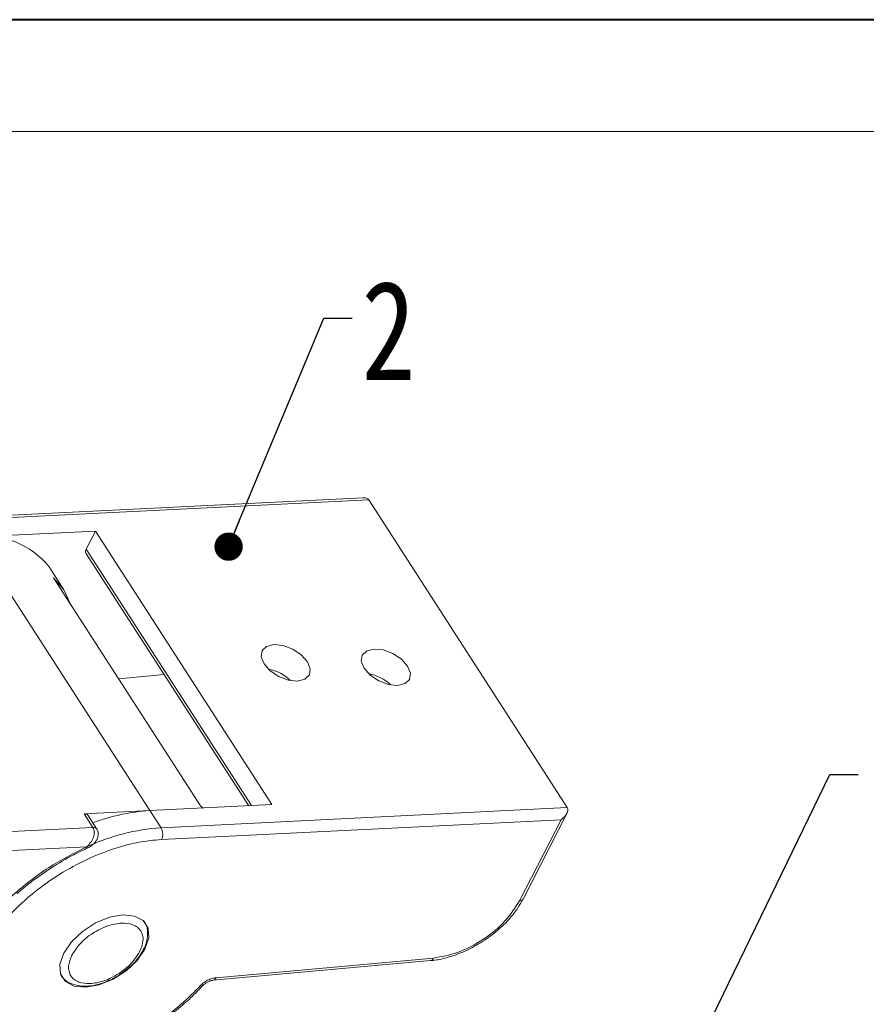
# Model space of a CAD drawing. Header units: millimetres. Extents: x 3187 to 3689, y -339 to 12.
# Tile 28 of 33: x 3537 to 3582, y -40 to 12. Entities that reach past the tile are written whole.
import ezdxf

# ---------------------------------------------------------------- set-up
doc = ezdxf.new("R2010")
doc.units = ezdxf.units.MM
doc.styles.get("Standard").update_dxf_attribs({"font": '仿宋_GB2312.ttf', "width": 0.8})
doc.dimstyles.new('副本 ISO-5', dxfattribs={"dimtxt": 3, "dimasz": 1.5, "dimexe": 1, "dimexo": 0.625, "dimgap": 0.5, "dimtad": 1, "dimtoh": 1, "dimdsep": 46, "dimtxsty": 'Standard', "dimcen": 2.5, "dimadec": 0, "dimazin": 0, "dimtfac": 1, "dimtmove": 0, "dimatfit": 3, "dimfxl": 0, "dimarcsym": 0})

msp = doc.modelspace()

# ---------------------------------------------------------------- linework, layer by layer
at = {"color": 7, "lineweight": 40}
msp.add_line((3684.866, 12.421), (3187.454, 12.421), dxfattribs=at)
at = {"color": 7, "lineweight": 13}
msp.add_line((3678.945, 6.499), (3217.062, 6.499), dxfattribs=at)
at = {"color": 7, "linetype": 'Continuous', "lineweight": 15}
for p, q in [((3555.336, -12.905), (3533.913, -13.965)), ((3534.098, -14.085), (3555.627, -13.019)), ((3555.627, -13.019), (3566.147, -29.319)), ((3541.141, -14.671), (3534.683, -14.991)), ((3534.683, -14.991), (3544.034, -29.479)), ((3540.653, -15.623), (3541.141, -14.671)), ((3550.493, -29.159), (3541.141, -14.671)), ((3549.423, -29.212), (3540.653, -15.623)), ((3540.642, -15.844), (3549.275, -29.219)), ((3539.473, -17.779), (3538.693, -16.571)), ((3546.715, -29.222), (3538.922, -17.148)), ((3542.371, -22.491), (3544.791, -22.273)), ((3544.034, -29.479), (3550.493, -29.159)), ((3544.034, -29.479), (3540.545, -29.652)), ((3540.545, -29.652), (3541.013, -30.376)), ((3544.619, -30.384), (3544.034, -29.479)), ((3566.147, -29.319), (3544.619, -30.384)), ((3546.844, -29.34), (3546.715, -29.222)), ((3563.807, -34.162), (3566.132, -29.631)), ((3541.218, -30.457), (3540.751, -29.733)), ((3544.649, -31.006), (3565.819, -29.958)), ((3565.819, -29.958), (3563.61, -34.263)), ((3541.013, -30.376), (3530.149, -30.914)), ((3541.214, -30.451), (3541.218, -30.457)), ((3530.199, -31.908), (3540.68, -31.389)), ((3547.378, -38.467), (3558.906, -37.425)), ((3559.061, -37.289), (3547.534, -38.33)), ((3542.426, -38.175), (3542.857, -37.839)), ((3546.819, -38.766), (3546.816, -38.768))]:
    msp.add_line(p, q, dxfattribs=at)
at = {"color": 7, "linetype": 'Continuous', "lineweight": 15, "flags": 128}
for points in [[(3538.922, -17.148), (3539.474, -17.78), (3539.82, -18.54)], [(3551.855, -22.613), (3552.247, -22.518), (3552.485, -22.29), (3552.531, -21.964), (3552.38, -21.59), (3552.054, -21.225), (3551.603, -20.924), (3551.095, -20.733), (3550.609, -20.681), (3550.217, -20.776), (3549.979, -21.004), (3549.933, -21.33), (3550.084, -21.704), (3550.41, -22.069), (3550.861, -22.37), (3551.369, -22.561), (3551.855, -22.613)], [(3557.158, -22.849), (3557.55, -22.753), (3557.787, -22.526), (3557.834, -22.2), (3557.682, -21.826), (3557.356, -21.461), (3556.905, -21.16), (3556.398, -20.969), (3555.911, -20.917), (3555.519, -21.012), (3555.281, -21.24), (3555.235, -21.566), (3555.386, -21.94), (3555.712, -22.305), (3556.163, -22.606), (3556.671, -22.797), (3557.158, -22.849)], [(3540.661, -31.489), (3540.672, -31.486), (3540.682, -31.468), (3540.685, -31.435), (3540.68, -31.389)], [(3539.462, -37.026), (3539.872, -36.428), (3540.452, -35.878), (3541.146, -35.431), (3541.886, -35.128), (3542.599, -35.002), (3543.216, -35.063), (3543.677, -35.305), (3543.935, -35.706), (3543.967, -36.226), (3543.768, -36.813), (3543.358, -37.411), (3542.778, -37.961), (3542.084, -38.409), (3541.344, -38.711), (3540.631, -38.838), (3540.014, -38.777), (3539.553, -38.534), (3539.295, -38.133), (3539.263, -37.614), (3539.462, -37.026)], [(3546.816, -38.768), (3546.811, -38.772), (3546.782, -38.783), (3546.741, -38.781), (3546.692, -38.768)]]:
    msp.add_lwpolyline(points, dxfattribs=at)
at = {"color": 7, "linetype": 'Continuous', "lineweight": 15}
for centre, radius, start, end in [((3535.32, -19.254), 4.31, 38.4888, 98.4962), ((3540.83, -15.743), 0.214, 146.0234, 208.339), ((3549.895, -24.252), 2.305, 46.2476, 79.427), ((3555.198, -24.488), 2.305, 46.2476, 79.427), ((3540.582, -29.86), 0.211, 36.974, 100.011), ((3544.738, -40.211), 10.755, 93.7533, 110.3175), ((3545.383, -41.502), 11.144, 93.932, 114.6015), ((3541.049, -30.587), 0.214, 39.3326, 99.7639), ((3544.034, -30.725), 0.676, 335.4428, 30.2318), ((3563.621, -34.042), 0.221, 267.2119, 327.1425), ((3558.866, -37.224), 0.206, 281.1673, 341.4356), ((3547.339, -38.265), 0.205, 280.6147, 341.4885)]:
    msp.add_arc(centre, radius, start, end, dxfattribs=at)
for centre, start_param, end_param in [((3555.104, -13.357), 3.141633, 3.92695), ((3565.624, -29.656), 1.570837, 3.141633)]:
    msp.add_ellipse(centre, major_axis=(-0.523, -0.337), ratio=0.577335, start_param=start_param, end_param=end_param, dxfattribs=at)
for points, knots in [([(3540.669, -31.487), (3540.747, -31.447), (3540.905, -31.365), (3541.079, -31.215), (3541.199, -31.057), (3541.277, -30.891), (3541.301, -30.717), (3541.275, -30.563), (3541.235, -30.489), (3541.214, -30.451)], [0, 0, 0, 0, 0.193695, 0.390951, 0.501943, 0.632307, 0.798882, 0.897194, 1, 1, 1, 1]), ([(3540.68, -31.389), (3540.751, -31.319), (3540.895, -31.178), (3541.019, -30.949), (3541.073, -30.762), (3541.086, -30.62), (3541.071, -30.487), (3541.032, -30.413), (3541.013, -30.376)], [0, 0, 0, 0, 0.247995, 0.498151, 0.630033, 0.748815, 0.87713, 1, 1, 1, 1]), ([(3534.977, -37.248), (3535.184, -36.887), (3535.609, -36.141), (3536.544, -35.021), (3537.7, -33.931), (3539.049, -32.942), (3540.505, -32.121), (3541.974, -31.516), (3543.38, -31.126), (3544.235, -31.045), (3544.649, -31.006)], [0, 0, 0, 0, 0.116516, 0.240011, 0.368641, 0.5, 0.631359, 0.759989, 0.883484, 1, 1, 1, 1]), ([(3534.116, -37.291), (3534.451, -36.725), (3535.133, -35.575), (3536.723, -33.927), (3538.602, -32.456), (3539.995, -31.741), (3540.68, -31.389)], [0, 0, 0, 0, 0.245823, 0.5, 0.754177, 1, 1, 1, 1]), ([(3538.779, -32.526), (3539.18, -32.276), (3539.589, -32.021), (3540.013, -31.809), (3540.022, -31.805)], [0, 0, 0, 0, 0.979266, 1, 1, 1, 1]), ([(3540.022, -31.805), (3540.18, -31.722), (3540.394, -31.611), (3540.612, -31.517), (3540.669, -31.492)], [0, 0, 0, 0, 0.735992, 1, 1, 1, 1]), ([(3536.975, -33.895), (3537.029, -33.846), (3537.278, -33.619), (3537.869, -33.147), (3538.436, -32.76), (3538.779, -32.526)], [0, 0, 0, 0, 0.09909, 0.454539, 1, 1, 1, 1]), ([(3563.61, -34.263), (3563.387, -34.617), (3562.924, -35.352), (3561.731, -36.337), (3560.354, -37.061), (3559.481, -37.215), (3559.061, -37.289)], [0, 0, 0, 0, 0.2407187, 0.5, 0.7592813, 1, 1, 1, 1]), ([(3562.599, -35.69), (3562.646, -35.648), (3562.851, -35.464), (3563.174, -35.111), (3563.54, -34.641), (3563.717, -34.319), (3563.802, -34.162)], [0, 0, 0, 0, 0.090465, 0.395971, 0.70644, 1, 1, 1, 1]), ([(3539.899, -37.129), (3540.026, -36.927), (3540.223, -36.615), (3540.637, -36.231), (3540.999, -35.966), (3541.391, -35.744), (3541.908, -35.53), (3542.533, -35.403), (3543.056, -35.474), (3543.376, -35.646), (3543.554, -35.839), (3543.656, -36.082), (3543.688, -36.443), (3543.566, -36.752), (3543.487, -36.951)], [0, 0, 0, 0, 0.119721, 0.184895, 0.25, 0.315174, 0.380279, 0.5, 0.619721, 0.684895, 0.75, 0.815174, 0.880279, 1, 1, 1, 1]), ([(3542.857, -37.839), (3542.912, -37.797), (3543.049, -37.696), (3543.269, -37.459), (3543.523, -37.144), (3543.744, -36.756), (3543.889, -36.345), (3543.926, -35.921), (3543.873, -35.561), (3543.748, -35.391), (3543.707, -35.336)], [0, 0, 0, 0, 0.06064, 0.149399, 0.294022, 0.439883, 0.594031, 0.753607, 0.920374, 1, 1, 1, 1]), ([(3561.664, -36.412), (3561.937, -36.225), (3562.266, -35.998), (3562.551, -35.735), (3562.599, -35.69)], [0, 0, 0, 0, 0.828246, 1, 1, 1, 1]), ([(3560.719, -36.923), (3560.749, -36.911), (3561.073, -36.777), (3561.383, -36.586), (3561.664, -36.412)], [0, 0, 0, 0, 0.092741, 1, 1, 1, 1]), ([(3543.487, -36.951), (3543.36, -37.154), (3543.163, -37.466), (3542.749, -37.85), (3542.386, -38.115), (3541.994, -38.337), (3541.477, -38.55), (3540.853, -38.677), (3540.33, -38.607), (3540.01, -38.435), (3539.832, -38.241), (3539.73, -37.999), (3539.698, -37.637), (3539.82, -37.329), (3539.899, -37.129)], [0, 0, 0, 0, 0.119721, 0.184895, 0.25, 0.315174, 0.380279, 0.5, 0.619721, 0.684895, 0.75, 0.815174, 0.880279, 1, 1, 1, 1]), ([(3558.909, -37.417), (3558.953, -37.416), (3559.224, -37.406), (3559.697, -37.295), (3560.261, -37.124), (3560.581, -36.984), (3560.719, -36.923)], [0, 0, 0, 0, 0.077611, 0.47499, 0.773491, 1, 1, 1, 1]), ([(3546.692, -38.768), (3546.392, -39.07), (3545.779, -39.689), (3544.684, -40.543), (3543.473, -41.316), (3542.179, -41.961), (3540.869, -42.444), (3539.602, -42.746), (3538.434, -42.866), (3537.384, -42.818), (3536.45, -42.609), (3535.638, -42.232), (3534.984, -41.68), (3534.53, -40.969), (3534.303, -40.127), (3534.312, -39.198), (3534.525, -38.23), (3534.829, -37.571), (3534.977, -37.248)], [0, 0, 0, 0, 0.059209, 0.121152, 0.185061, 0.25, 0.314939, 0.378848, 0.440791, 0.5, 0.559209, 0.621152, 0.685061, 0.75, 0.814939, 0.878848, 0.940791, 1, 1, 1, 1]), ([(3539.301, -38.159), (3539.342, -38.23), (3539.464, -38.441), (3539.824, -38.654), (3540.303, -38.785), (3540.798, -38.785), (3541.255, -38.7), (3541.656, -38.577), (3541.903, -38.458), (3542.025, -38.399)], [0, 0, 0, 0, 0.092557, 0.274541, 0.450579, 0.627236, 0.764804, 0.88403, 1, 1, 1, 1]), ([(3542.025, -38.399), (3542.053, -38.387), (3542.191, -38.326), (3542.322, -38.242), (3542.426, -38.175)], [0, 0, 0, 0, 0.203288, 1, 1, 1, 1]), ([(3547.534, -38.33), (3547.463, -38.342), (3547.318, -38.364), (3547.086, -38.462), (3546.866, -38.598), (3546.749, -38.712), (3546.692, -38.768)], [0, 0, 0, 0, 0.244762, 0.5, 0.755238, 1, 1, 1, 1]), ([(3547.009, -38.608), (3547.063, -38.577), (3547.138, -38.533), (3547.244, -38.494), (3547.318, -38.474), (3547.36, -38.47), (3547.377, -38.468)], [0, 0, 0, 0, 0.407786, 0.567037, 0.813103, 1, 1, 1, 1]), ([(3544.208, -40.936), (3544.591, -40.674), (3545.13, -40.307), (3545.858, -39.701), (3546.362, -39.249), (3546.685, -38.898), (3546.811, -38.763)], [0, 0, 0, 0, 0.401906, 0.563954, 0.831053, 1, 1, 1, 1]), ([(3546.819, -38.766), (3546.82, -38.765), (3546.84, -38.74), (3546.902, -38.684), (3546.97, -38.635), (3547.009, -38.608)], [0, 0, 0, 0, 0.016811, 0.446272, 1, 1, 1, 1])]:
    msp.add_open_spline(points, degree=3, knots=knots, dxfattribs=at)

# ---------------------------------------------------------------- texts
at = {"color": 5, "lineweight": 9, "insert": (3555.243, -1.416), "char_height": 5.25, "width": 3.28134, "attachment_point": 1}
msp.add_mtext('2', dxfattribs=at)

# ---------------------------------------------------------------- leaders
at = {"color": 5, "lineweight": 9}
for points in [[(3548.201, -15.495), (3553.243, -3.385), (3554.743, -3.385)], [(3566.906, -54.703), (3580.061, -27.557), (3581.561, -27.557)]]:
    msp.add_leader(points, dimstyle='副本 ISO-5', override={"dimgap": 0.5, "dimtad": 0, "dimldrblk": 'Dot'}, dxfattribs=at)

doc.saveas('drawing.dxf')
